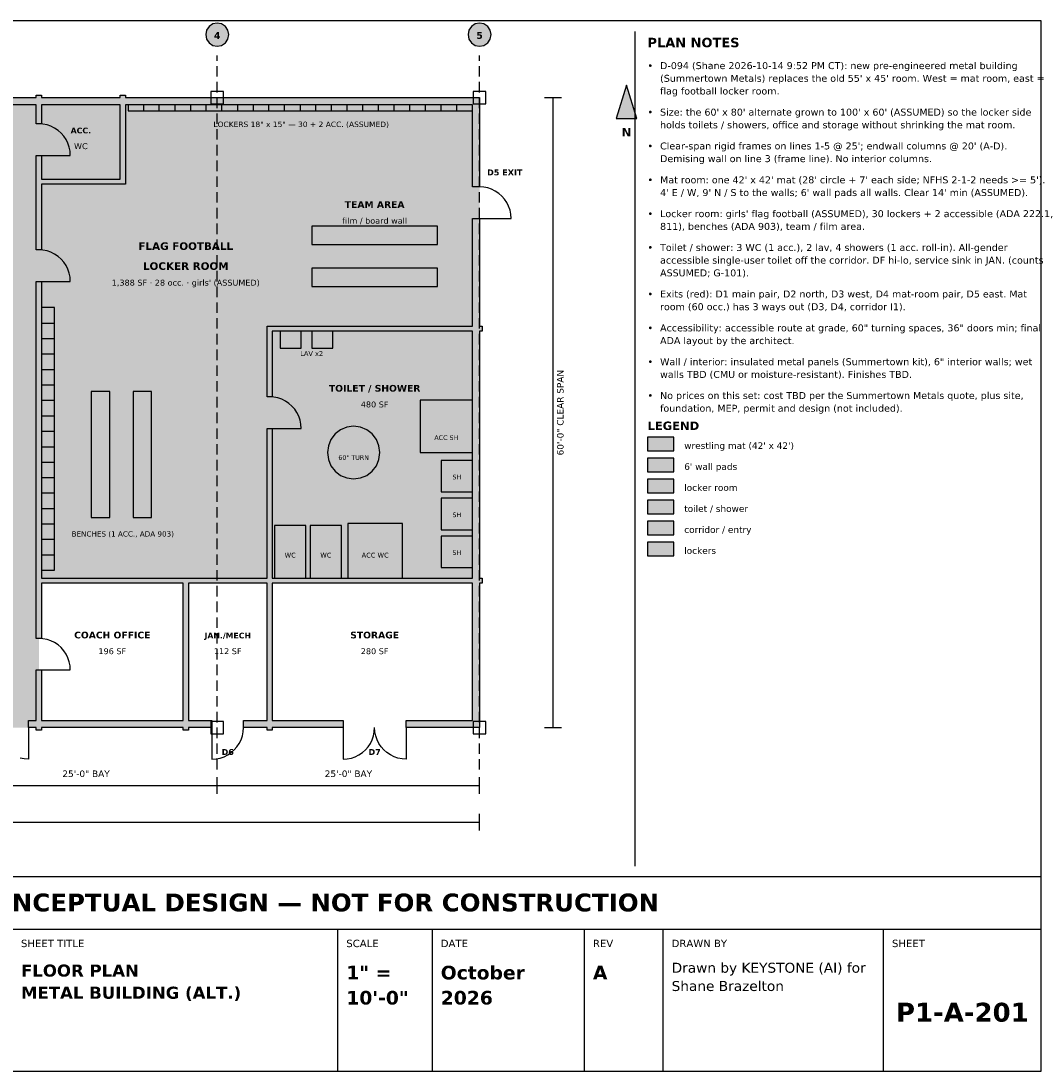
# Model space of a CAD drawing. Header units: inches. Extents: x 0.4 to 16.5, y 0.5 to 10.5.
# Tile 2 of 2: x 6.8 to 16.5, y 0.5 to 10.5. Entities that reach past the tile are written whole.
import ezdxf
from ezdxf.enums import TextEntityAlignment as Align

# ---------------------------------------------------------------- set-up
doc = ezdxf.new("R2010")
doc.units = ezdxf.units.IN
doc.header["$MEASUREMENT"] = 0
for name, color, linetype in [('A-ANNO-DIMS', 7, 'Continuous'), ('A-ANNO-EXIT', 7, 'Continuous'), ('A-ANNO-TEXT', 7, 'Continuous'), ('A-DOOR', 7, 'Continuous'), ('A-FLOR-PATT', 7, 'Continuous'), ('A-FURN', 7, 'Continuous'), ('A-WALL', 7, 'Continuous'), ('G-ANNO-TTLB', 7, 'Continuous'), ('P-FIXT', 7, 'Continuous'), ('S-COLS', 7, 'Continuous'), ('S-GRID', 7, 'Continuous')]:
    doc.layers.add(name, color=color, linetype=linetype)
doc.styles.add('KS-BOLD', font='DejaVuSans-Bold.ttf')
doc.styles.add('KS-REG', font='DejaVuSans.ttf')

msp = doc.modelspace()

# ---------------------------------------------------------------- hatches: boundary and pattern name
at = {"layer": 'A-ANNO-TEXT', "true_color": 0x1a1a1a}
msp.add_hatch(color=7, dxfattribs=at).paths.add_polyline_path([(12.55, 9.89), (12.45, 9.57), (12.65, 9.57)])
at = {"layer": 'A-ANNO-TEXT', "true_color": 0xc9302c}
msp.add_hatch(color=7, dxfattribs=at).paths.add_polyline_path([(12.75, 6.405), (13, 6.405), (13, 6.535), (12.75, 6.535)])
at = {"layer": 'A-ANNO-TEXT', "true_color": 0x2b2b2b}
msp.add_hatch(color=7, dxfattribs=at).paths.add_polyline_path([(12.75, 6.205), (13, 6.205), (13, 6.335), (12.75, 6.335)])
at = {"layer": 'A-ANNO-TEXT', "true_color": 0xf4e6c8}
msp.add_hatch(color=7, dxfattribs=at).paths.add_polyline_path([(12.75, 6.005), (13, 6.005), (13, 6.135), (12.75, 6.135)])
at = {"layer": 'A-ANNO-TEXT', "true_color": 0xeaf0f8}
msp.add_hatch(color=7, dxfattribs=at).paths.add_polyline_path([(12.75, 5.805), (13, 5.805), (13, 5.935), (12.75, 5.935)])
at = {"layer": 'A-ANNO-TEXT', "true_color": 0xe3f1e6}
msp.add_hatch(color=7, dxfattribs=at).paths.add_polyline_path([(12.75, 5.605), (13, 5.605), (13, 5.735), (12.75, 5.735)])
at = {"layer": 'A-ANNO-TEXT', "true_color": 0x9aa5b1}
msp.add_hatch(color=7, dxfattribs=at).paths.add_polyline_path([(12.75, 5.405), (13, 5.405), (13, 5.535), (12.75, 5.535)])
at = {"layer": 'A-FLOR-PATT', "true_color": 0xe3f1e6}
msp.add_hatch(color=7, dxfattribs=at).paths.add_polyline_path([(6.15, 3.77), (6.95, 3.77), (6.95, 9.77), (6.15, 9.77)])
at = {"layer": 'A-FLOR-PATT', "true_color": 0xf4e6c8}
msp.add_hatch(color=7, dxfattribs=at).paths.add_polyline_path([(6.95, 5.17), (9.15, 5.17), (9.15, 7.57), (11.15, 7.57), (11.15, 9.77), (7.75, 9.77), (7.75, 8.97), (6.95, 8.97), (6.95, 5.17)])
at = {"layer": 'A-FLOR-PATT', "true_color": 0xeaf0f8}
for points in [[(6.95, 8.97), (7.75, 8.97), (7.75, 9.77), (6.95, 9.77)], [(9.15, 5.17), (11.15, 5.17), (11.15, 7.57), (9.15, 7.57)]]:
    msp.add_hatch(color=7, dxfattribs=at).paths.add_polyline_path(points)
at = {"layer": 'A-FURN', "true_color": 0x9aa5b1}
for points in [[(7.8, 9.645), (11.083, 9.645), (11.083, 9.703), (7.8, 9.703)], [(6.975, 5.27), (7.1, 5.27), (7.1, 7.77), (6.975, 7.77)]]:
    msp.add_hatch(color=7, dxfattribs=at).paths.add_polyline_path(points)
at = {"layer": 'A-FURN', "true_color": 0xd2b48c}
for points in [[(9.55, 8.37), (10.75, 8.37), (10.75, 8.545), (9.55, 8.545)], [(9.55, 7.97), (10.75, 7.97), (10.75, 8.145), (9.55, 8.145)], [(7.45, 5.77), (7.625, 5.77), (7.625, 6.97), (7.45, 6.97)], [(7.85, 5.77), (8.025, 5.77), (8.025, 6.97), (7.85, 6.97)]]:
    msp.add_hatch(color=7, dxfattribs=at).paths.add_polyline_path(points)
at = {"layer": 'A-WALL', "true_color": 0x1a1a1a}
for points in [[(6.925, 9.77), (6.925, 9.795), (6.975, 9.795), (6.975, 9.77), (7.725, 9.77), (7.725, 9.795), (7.775, 9.795), (7.775, 9.77), (11.15, 9.77), (11.15, 8.92), (11.083, 8.92), (11.083, 9.703), (7.775, 9.703), (7.775, 8.995), (7.775, 8.945), (7.725, 8.945), (6.975, 8.945), (6.975, 8.32), (6.925, 8.32), (6.925, 8.945), (6.925, 8.995), (6.925, 9.22), (6.975, 9.22), (6.975, 8.995), (7.725, 8.995), (7.725, 9.703), (6.975, 9.703), (6.975, 9.52), (6.925, 9.52), (6.925, 9.703), (6.7, 9.703), (6.7, 9.77), (6.925, 9.77)], [(11.15, 7.595), (11.175, 7.595), (11.175, 7.545), (11.15, 7.545), (11.15, 5.195), (11.175, 5.195), (11.175, 5.145), (11.15, 5.145), (11.15, 3.77), (10.45, 3.77), (10.45, 3.837), (11.083, 3.837), (11.083, 5.145), (9.175, 5.145), (9.175, 3.837), (9.85, 3.837), (9.85, 3.77), (9.175, 3.77), (9.175, 3.745), (9.125, 3.745), (9.125, 3.77), (8.9, 3.77), (8.9, 3.837), (9.125, 3.837), (9.125, 5.145), (8.375, 5.145), (8.375, 3.837), (8.6, 3.837), (8.6, 3.77), (8.375, 3.77), (8.375, 3.745), (8.325, 3.745), (8.325, 3.77), (6.975, 3.77), (6.975, 3.745), (6.925, 3.745), (6.925, 3.77), (6.85, 3.77), (6.85, 3.837), (6.925, 3.837), (6.925, 4.32), (6.975, 4.32), (6.975, 3.837), (8.325, 3.837), (8.325, 5.145), (6.975, 5.145), (6.975, 4.62), (6.925, 4.62), (6.925, 5.145), (6.925, 5.195), (6.925, 8.02), (6.975, 8.02), (6.975, 5.195), (8.325, 5.195), (8.375, 5.195), (9.125, 5.195), (9.125, 6.62), (9.175, 6.62), (9.175, 5.195), (11.083, 5.195), (11.083, 7.545), (9.175, 7.545), (9.175, 6.92), (9.125, 6.92), (9.125, 7.545), (9.125, 7.595), (9.175, 7.595), (11.083, 7.595), (11.083, 8.62), (11.15, 8.62), (11.15, 7.595)]]:
    msp.add_hatch(color=7, dxfattribs=at).paths.add_polyline_path(points)
at = {"layer": 'P-FIXT', "true_color": 0xffffff}
for points in [[(9.25, 7.385), (9.45, 7.385), (9.45, 7.545), (9.25, 7.545)], [(9.55, 7.385), (9.75, 7.385), (9.75, 7.545), (9.55, 7.545)], [(9.895, 5.195), (10.415, 5.195), (10.415, 5.715), (9.895, 5.715)], [(9.195, 5.195), (9.495, 5.195), (9.495, 5.695), (9.195, 5.695)], [(9.535, 5.195), (9.835, 5.195), (9.835, 5.695), (9.535, 5.695)]]:
    msp.add_hatch(color=7, dxfattribs=at).paths.add_polyline_path(points)
at = {"layer": 'P-FIXT', "true_color": 0xdcebf7}
for points in [[(10.583, 6.39), (11.083, 6.39), (11.083, 6.89), (10.583, 6.89)], [(10.783, 6.015), (11.083, 6.015), (11.083, 6.315), (10.783, 6.315)], [(10.783, 5.655), (11.083, 5.655), (11.083, 5.955), (10.783, 5.955)], [(10.783, 5.295), (11.083, 5.295), (11.083, 5.595), (10.783, 5.595)]]:
    msp.add_hatch(color=7, dxfattribs=at).paths.add_polyline_path(points)
at = {"layer": 'S-GRID', "true_color": 0xffffff}
for points in [[(8.76, 10.37), (8.752, 10.412), (8.728, 10.448), (8.692, 10.472), (8.65, 10.48), (8.608, 10.472), (8.572, 10.448), (8.548, 10.412), (8.54, 10.37), (8.548, 10.328), (8.572, 10.292), (8.608, 10.268), (8.65, 10.26), (8.692, 10.268), (8.728, 10.292), (8.752, 10.328)], [(11.26, 10.37), (11.252, 10.412), (11.228, 10.448), (11.192, 10.472), (11.15, 10.48), (11.108, 10.472), (11.072, 10.448), (11.048, 10.412), (11.04, 10.37), (11.048, 10.328), (11.072, 10.292), (11.108, 10.268), (11.15, 10.26), (11.192, 10.268), (11.228, 10.292), (11.252, 10.328)]]:
    msp.add_hatch(color=7, dxfattribs=at).paths.add_polyline_path(points)

# ---------------------------------------------------------------- linework, layer by layer
at = {"layer": 'A-ANNO-DIMS'}
for p, q in [((11.77, 9.77), (11.93, 9.77)), ((11.85, 3.77), (11.85, 9.77)), ((11.77, 3.77), (11.93, 3.77)), ((6.15, 3.22), (8.65, 3.22)), ((8.65, 3.14), (8.65, 3.3)), ((8.65, 3.14), (8.65, 3.3)), ((8.65, 3.22), (11.15, 3.22)), ((11.15, 3.14), (11.15, 3.3)), ((11.15, 2.79), (11.15, 2.95)), ((1.15, 2.87), (11.15, 2.87))]:
    msp.add_line(p, q, dxfattribs=at)
at = {"layer": 'A-ANNO-TEXT'}
msp.add_line((12.63, 10.4), (12.63, 2.45), dxfattribs=at)
for points in [[(12.55, 9.89), (12.45, 9.57), (12.65, 9.57)], [(12.75, 6.405), (13, 6.405), (13, 6.535), (12.75, 6.535)], [(12.75, 6.205), (13, 6.205), (13, 6.335), (12.75, 6.335)], [(12.75, 6.005), (13, 6.005), (13, 6.135), (12.75, 6.135)], [(12.75, 5.805), (13, 5.805), (13, 5.935), (12.75, 5.935)], [(12.75, 5.605), (13, 5.605), (13, 5.735), (12.75, 5.735)], [(12.75, 5.405), (13, 5.405), (13, 5.535), (12.75, 5.535)]]:
    msp.add_lwpolyline(points, close=True, dxfattribs=at)
at = {"layer": 'A-DOOR'}
for p, q in [((6.989, 9.517), (6.95, 9.52)), ((7.028, 9.51), (6.989, 9.517)), ((7.065, 9.497), (7.028, 9.51)), ((7.1, 9.48), (7.065, 9.497)), ((7.133, 9.458), (7.1, 9.48)), ((7.162, 9.432), (7.133, 9.458)), ((7.188, 9.403), (7.162, 9.432)), ((7.21, 9.37), (7.188, 9.403)), ((7.227, 9.335), (7.21, 9.37)), ((7.24, 9.298), (7.227, 9.335)), ((6.95, 9.22), (7.25, 9.22)), ((7.247, 9.259), (7.24, 9.298)), ((7.25, 9.22), (7.247, 9.259)), ((11.189, 8.917), (11.15, 8.92)), ((11.228, 8.91), (11.189, 8.917)), ((11.265, 8.897), (11.228, 8.91)), ((11.3, 8.88), (11.265, 8.897)), ((11.333, 8.858), (11.3, 8.88)), ((11.362, 8.832), (11.333, 8.858)), ((11.388, 8.803), (11.362, 8.832)), ((11.41, 8.77), (11.388, 8.803)), ((11.427, 8.735), (11.41, 8.77)), ((11.44, 8.698), (11.427, 8.735)), ((11.15, 8.62), (11.45, 8.62)), ((11.447, 8.659), (11.44, 8.698)), ((11.45, 8.62), (11.447, 8.659)), ((6.989, 8.317), (6.95, 8.32)), ((7.028, 8.31), (6.989, 8.317)), ((7.065, 8.297), (7.028, 8.31)), ((7.1, 8.28), (7.065, 8.297)), ((7.133, 8.258), (7.1, 8.28)), ((7.162, 8.232), (7.133, 8.258)), ((7.188, 8.203), (7.162, 8.232)), ((7.21, 8.17), (7.188, 8.203)), ((7.227, 8.135), (7.21, 8.17)), ((7.24, 8.098), (7.227, 8.135)), ((6.95, 8.02), (7.25, 8.02)), ((7.247, 8.059), (7.24, 8.098)), ((7.25, 8.02), (7.247, 8.059)), ((9.189, 6.917), (9.15, 6.92)), ((9.228, 6.91), (9.189, 6.917)), ((9.265, 6.897), (9.228, 6.91)), ((9.3, 6.88), (9.265, 6.897)), ((9.333, 6.858), (9.3, 6.88)), ((9.362, 6.832), (9.333, 6.858)), ((9.388, 6.803), (9.362, 6.832)), ((9.41, 6.77), (9.388, 6.803)), ((9.427, 6.735), (9.41, 6.77)), ((9.44, 6.698), (9.427, 6.735)), ((9.15, 6.62), (9.45, 6.62)), ((9.447, 6.659), (9.44, 6.698)), ((9.45, 6.62), (9.447, 6.659)), ((6.989, 4.617), (6.95, 4.62)), ((7.028, 4.61), (6.989, 4.617)), ((7.065, 4.597), (7.028, 4.61)), ((7.1, 4.58), (7.065, 4.597)), ((7.133, 4.558), (7.1, 4.58)), ((7.162, 4.532), (7.133, 4.558)), ((7.188, 4.503), (7.162, 4.532)), ((7.21, 4.47), (7.188, 4.503)), ((7.227, 4.435), (7.21, 4.47)), ((7.24, 4.398), (7.227, 4.435)), ((6.95, 4.32), (7.25, 4.32)), ((7.247, 4.359), (7.24, 4.398)), ((7.25, 4.32), (7.247, 4.359)), ((6.85, 3.77), (6.85, 3.47)), ((8.6, 3.77), (8.6, 3.47)), ((8.89, 3.692), (8.897, 3.731)), ((8.897, 3.731), (8.9, 3.77)), ((9.85, 3.77), (9.85, 3.47)), ((10.14, 3.692), (10.147, 3.731)), ((10.147, 3.731), (10.15, 3.77)), ((10.153, 3.731), (10.15, 3.77)), ((10.16, 3.692), (10.153, 3.731)), ((10.45, 3.77), (10.45, 3.47)), ((8.838, 3.587), (8.86, 3.62)), ((8.86, 3.62), (8.877, 3.655)), ((8.877, 3.655), (8.89, 3.692)), ((10.088, 3.587), (10.11, 3.62)), ((10.11, 3.62), (10.127, 3.655)), ((10.127, 3.655), (10.14, 3.692)), ((10.173, 3.655), (10.16, 3.692)), ((10.19, 3.62), (10.173, 3.655)), ((10.212, 3.587), (10.19, 3.62)), ((8.715, 3.493), (8.75, 3.51)), ((8.75, 3.51), (8.783, 3.532)), ((8.783, 3.532), (8.812, 3.558)), ((8.812, 3.558), (8.838, 3.587)), ((9.965, 3.493), (10, 3.51)), ((10, 3.51), (10.033, 3.532)), ((10.033, 3.532), (10.062, 3.558)), ((10.062, 3.558), (10.088, 3.587)), ((10.238, 3.558), (10.212, 3.587)), ((10.267, 3.532), (10.238, 3.558)), ((10.3, 3.51), (10.267, 3.532)), ((10.335, 3.493), (10.3, 3.51)), ((6.811, 3.473), (6.772, 3.48)), ((6.85, 3.47), (6.811, 3.473)), ((8.6, 3.47), (8.639, 3.473)), ((8.639, 3.473), (8.678, 3.48)), ((8.678, 3.48), (8.715, 3.493)), ((9.85, 3.47), (9.889, 3.473)), ((9.889, 3.473), (9.928, 3.48)), ((9.928, 3.48), (9.965, 3.493)), ((10.372, 3.48), (10.335, 3.493)), ((10.411, 3.473), (10.372, 3.48)), ((10.45, 3.47), (10.411, 3.473))]:
    msp.add_line(p, q, dxfattribs=at)
at = {"layer": 'A-FURN'}
for p, q in [((7.949, 9.645), (7.949, 9.703)), ((8.098, 9.645), (8.098, 9.703)), ((8.248, 9.645), (8.248, 9.703)), ((8.397, 9.645), (8.397, 9.703)), ((8.546, 9.645), (8.546, 9.703)), ((8.695, 9.645), (8.695, 9.703)), ((8.845, 9.645), (8.845, 9.703)), ((8.994, 9.645), (8.994, 9.703)), ((9.143, 9.645), (9.143, 9.703)), ((9.292, 9.645), (9.292, 9.703)), ((9.442, 9.645), (9.442, 9.703)), ((9.591, 9.645), (9.591, 9.703)), ((9.74, 9.645), (9.74, 9.703)), ((9.889, 9.645), (9.889, 9.703)), ((10.039, 9.645), (10.039, 9.703)), ((10.188, 9.645), (10.188, 9.703)), ((10.337, 9.645), (10.337, 9.703)), ((10.486, 9.645), (10.486, 9.703)), ((10.636, 9.645), (10.636, 9.703)), ((10.785, 9.645), (10.785, 9.703)), ((10.934, 9.645), (10.934, 9.703)), ((6.975, 7.623), (7.1, 7.623)), ((6.975, 7.476), (7.1, 7.476)), ((6.975, 7.329), (7.1, 7.329)), ((6.975, 7.182), (7.1, 7.182)), ((6.975, 7.035), (7.1, 7.035)), ((6.975, 6.888), (7.1, 6.888)), ((6.975, 6.741), (7.1, 6.741)), ((6.975, 6.594), (7.1, 6.594)), ((6.975, 6.446), (7.1, 6.446)), ((6.975, 6.299), (7.1, 6.299)), ((6.975, 6.152), (7.1, 6.152)), ((6.975, 6.005), (7.1, 6.005)), ((6.975, 5.858), (7.1, 5.858)), ((6.975, 5.711), (7.1, 5.711)), ((6.975, 5.564), (7.1, 5.564)), ((6.975, 5.417), (7.1, 5.417))]:
    msp.add_line(p, q, dxfattribs=at)
for points in [[(7.8, 9.645), (11.083, 9.645), (11.083, 9.703), (7.8, 9.703)], [(9.55, 8.37), (10.75, 8.37), (10.75, 8.545), (9.55, 8.545)], [(9.55, 7.97), (10.75, 7.97), (10.75, 8.145), (9.55, 8.145)], [(6.975, 5.27), (7.1, 5.27), (7.1, 7.77), (6.975, 7.77)], [(7.45, 5.77), (7.625, 5.77), (7.625, 6.97), (7.45, 6.97)], [(7.85, 5.77), (8.025, 5.77), (8.025, 6.97), (7.85, 6.97)]]:
    msp.add_lwpolyline(points, close=True, dxfattribs=at)
at = {"layer": 'A-WALL'}
msp.add_lwpolyline([(6.7, 9.77), (6.925, 9.77), (6.925, 9.77), (6.925, 9.795), (6.975, 9.795), (6.975, 9.77), (7.725, 9.77), (7.725, 9.795), (7.775, 9.795), (7.775, 9.77), (11.15, 9.77), (11.15, 8.92), (11.083, 8.92), (11.083, 9.703), (7.775, 9.703), (7.775, 8.995), (7.775, 8.945), (7.725, 8.945), (6.975, 8.945), (6.975, 8.32), (6.925, 8.32), (6.925, 8.945), (6.925, 8.995), (6.925, 9.22), (6.975, 9.22), (6.975, 8.995), (7.725, 8.995), (7.725, 9.703), (6.975, 9.703), (6.975, 9.52), (6.925, 9.52), (6.925, 9.703), (6.7, 9.703)], dxfattribs=at)
msp.add_lwpolyline([(11.15, 7.595), (11.175, 7.595), (11.175, 7.545), (11.15, 7.545), (11.15, 5.195), (11.175, 5.195), (11.175, 5.145), (11.15, 5.145), (11.15, 3.77), (10.45, 3.77), (10.45, 3.837), (11.083, 3.837), (11.083, 5.145), (9.175, 5.145), (9.175, 3.837), (9.85, 3.837), (9.85, 3.77), (9.175, 3.77), (9.175, 3.745), (9.125, 3.745), (9.125, 3.77), (8.9, 3.77), (8.9, 3.837), (9.125, 3.837), (9.125, 5.145), (8.375, 5.145), (8.375, 3.837), (8.6, 3.837), (8.6, 3.77), (8.375, 3.77), (8.375, 3.745), (8.325, 3.745), (8.325, 3.77), (6.975, 3.77), (6.975, 3.745), (6.925, 3.745), (6.925, 3.77), (6.85, 3.77), (6.85, 3.837), (6.925, 3.837), (6.925, 4.32), (6.975, 4.32), (6.975, 3.837), (8.325, 3.837), (8.325, 5.145), (6.975, 5.145), (6.975, 4.62), (6.925, 4.62), (6.925, 5.145), (6.925, 5.195), (6.925, 8.02), (6.975, 8.02), (6.975, 5.195), (8.325, 5.195), (8.375, 5.195), (9.125, 5.195), (9.125, 6.62), (9.175, 6.62), (9.175, 5.195), (11.083, 5.195), (11.083, 7.545), (9.175, 7.545), (9.175, 6.92), (9.125, 6.92), (9.125, 7.545), (9.125, 7.595), (9.175, 7.595), (11.083, 7.595), (11.083, 8.62), (11.15, 8.62), (11.15, 7.595)], close=True, dxfattribs=at)
at = {"layer": 'G-ANNO-TTLB'}
for p, q in [((0.5, 1.85), (16.5, 1.85)), ((9.8, 0.5), (9.8, 1.85)), ((10.7, 0.5), (10.7, 1.85)), ((12.15, 0.5), (12.15, 1.85)), ((12.9, 0.5), (12.9, 1.85)), ((15, 0.5), (15, 1.85))]:
    msp.add_line(p, q, dxfattribs=at)
for points in [[(0.5, 0.5), (16.5, 0.5), (16.5, 10.5), (0.5, 10.5)], [(0.5, 1.85), (16.5, 1.85), (16.5, 2.35), (0.5, 2.35)]]:
    msp.add_lwpolyline(points, close=True, dxfattribs=at)
at = {"layer": 'P-FIXT'}
for points in [[(9.25, 7.385), (9.45, 7.385), (9.45, 7.545), (9.25, 7.545)], [(9.55, 7.385), (9.75, 7.385), (9.75, 7.545), (9.55, 7.545)], [(10.583, 6.39), (11.083, 6.39), (11.083, 6.89), (10.583, 6.89)], [(10.2, 6.39), (10.191, 6.455), (10.167, 6.515), (10.127, 6.567), (10.075, 6.607), (10.015, 6.631), (9.95, 6.64), (9.885, 6.631), (9.825, 6.607), (9.773, 6.567), (9.733, 6.515), (9.709, 6.455), (9.7, 6.39), (9.709, 6.325), (9.733, 6.265), (9.773, 6.213), (9.825, 6.173), (9.885, 6.149), (9.95, 6.14), (10.015, 6.149), (10.075, 6.173), (10.127, 6.213), (10.167, 6.265), (10.191, 6.325)], [(10.783, 6.015), (11.083, 6.015), (11.083, 6.315), (10.783, 6.315)], [(10.783, 5.655), (11.083, 5.655), (11.083, 5.955), (10.783, 5.955)], [(9.895, 5.195), (10.415, 5.195), (10.415, 5.715), (9.895, 5.715)], [(9.195, 5.195), (9.495, 5.195), (9.495, 5.695), (9.195, 5.695)], [(9.535, 5.195), (9.835, 5.195), (9.835, 5.695), (9.535, 5.695)], [(10.783, 5.295), (11.083, 5.295), (11.083, 5.595), (10.783, 5.595)]]:
    msp.add_lwpolyline(points, close=True, dxfattribs=at)
at = {"layer": 'S-COLS'}
for points in [[(8.59, 9.71), (8.71, 9.71), (8.71, 9.83), (8.59, 9.83)], [(11.09, 9.71), (11.21, 9.71), (11.21, 9.83), (11.09, 9.83)], [(8.59, 3.71), (8.71, 3.71), (8.71, 3.83), (8.59, 3.83)], [(11.09, 3.71), (11.21, 3.71), (11.21, 3.83), (11.09, 3.83)]]:
    msp.add_lwpolyline(points, close=True, dxfattribs=at)
at = {"layer": 'S-GRID'}
for p, q in [((8.65, 10.12), (8.65, 10.17)), ((11.15, 10.12), (11.15, 10.17)), ((8.65, 9.97), (8.65, 10.07)), ((11.15, 9.97), (11.15, 10.07)), ((8.65, 9.82), (8.65, 9.92)), ((11.15, 9.82), (11.15, 9.92)), ((8.65, 9.67), (8.65, 9.77)), ((11.15, 9.67), (11.15, 9.77)), ((8.65, 9.52), (8.65, 9.62)), ((11.15, 9.52), (11.15, 9.62)), ((8.65, 9.37), (8.65, 9.47)), ((11.15, 9.37), (11.15, 9.47)), ((8.65, 9.22), (8.65, 9.32)), ((11.15, 9.22), (11.15, 9.32)), ((8.65, 9.07), (8.65, 9.17)), ((11.15, 9.07), (11.15, 9.17)), ((8.65, 8.92), (8.65, 9.02)), ((11.15, 8.92), (11.15, 9.02)), ((8.65, 8.77), (8.65, 8.87)), ((11.15, 8.77), (11.15, 8.87)), ((8.65, 8.62), (8.65, 8.72)), ((11.15, 8.62), (11.15, 8.72)), ((8.65, 8.47), (8.65, 8.57)), ((11.15, 8.47), (11.15, 8.57)), ((8.65, 8.32), (8.65, 8.42)), ((11.15, 8.32), (11.15, 8.42)), ((8.65, 8.17), (8.65, 8.27)), ((11.15, 8.17), (11.15, 8.27)), ((8.65, 8.02), (8.65, 8.12)), ((11.15, 8.02), (11.15, 8.12)), ((8.65, 7.87), (8.65, 7.97)), ((11.15, 7.87), (11.15, 7.97)), ((8.65, 7.72), (8.65, 7.82)), ((11.15, 7.72), (11.15, 7.82)), ((8.65, 7.57), (8.65, 7.67)), ((11.15, 7.57), (11.15, 7.67)), ((8.65, 7.42), (8.65, 7.52)), ((11.15, 7.42), (11.15, 7.52)), ((8.65, 7.27), (8.65, 7.37)), ((11.15, 7.27), (11.15, 7.37)), ((8.65, 7.12), (8.65, 7.22)), ((11.15, 7.12), (11.15, 7.22)), ((8.65, 6.97), (8.65, 7.07)), ((11.15, 6.97), (11.15, 7.07)), ((8.65, 6.82), (8.65, 6.92)), ((11.15, 6.82), (11.15, 6.92)), ((8.65, 6.67), (8.65, 6.77)), ((11.15, 6.67), (11.15, 6.77)), ((8.65, 6.52), (8.65, 6.62)), ((11.15, 6.52), (11.15, 6.62)), ((8.65, 6.37), (8.65, 6.47)), ((11.15, 6.37), (11.15, 6.47)), ((8.65, 6.22), (8.65, 6.32)), ((11.15, 6.22), (11.15, 6.32)), ((8.65, 6.07), (8.65, 6.17)), ((11.15, 6.07), (11.15, 6.17)), ((8.65, 5.92), (8.65, 6.02)), ((11.15, 5.92), (11.15, 6.02)), ((8.65, 5.77), (8.65, 5.87)), ((11.15, 5.77), (11.15, 5.87)), ((8.65, 5.62), (8.65, 5.72)), ((11.15, 5.62), (11.15, 5.72)), ((8.65, 5.47), (8.65, 5.57)), ((11.15, 5.47), (11.15, 5.57)), ((8.65, 5.32), (8.65, 5.42)), ((11.15, 5.32), (11.15, 5.42)), ((8.65, 5.17), (8.65, 5.27)), ((11.15, 5.17), (11.15, 5.27)), ((8.65, 5.02), (8.65, 5.12)), ((11.15, 5.02), (11.15, 5.12)), ((8.65, 4.87), (8.65, 4.97)), ((11.15, 4.87), (11.15, 4.97)), ((8.65, 4.72), (8.65, 4.82)), ((11.15, 4.72), (11.15, 4.82)), ((8.65, 4.57), (8.65, 4.67)), ((11.15, 4.57), (11.15, 4.67)), ((8.65, 4.42), (8.65, 4.52)), ((11.15, 4.42), (11.15, 4.52)), ((8.65, 4.27), (8.65, 4.37)), ((11.15, 4.27), (11.15, 4.37)), ((8.65, 4.12), (8.65, 4.22)), ((11.15, 4.12), (11.15, 4.22)), ((8.65, 3.97), (8.65, 4.07)), ((11.15, 3.97), (11.15, 4.07)), ((8.65, 3.82), (8.65, 3.92)), ((11.15, 3.82), (11.15, 3.92)), ((8.65, 3.67), (8.65, 3.77)), ((11.15, 3.67), (11.15, 3.77)), ((8.65, 3.52), (8.65, 3.62)), ((11.15, 3.52), (11.15, 3.62)), ((8.65, 3.37), (8.65, 3.47)), ((11.15, 3.37), (11.15, 3.47))]:
    msp.add_line(p, q, dxfattribs=at)
for points in [[(8.76, 10.37), (8.752, 10.412), (8.728, 10.448), (8.692, 10.472), (8.65, 10.48), (8.608, 10.472), (8.572, 10.448), (8.548, 10.412), (8.54, 10.37), (8.548, 10.328), (8.572, 10.292), (8.608, 10.268), (8.65, 10.26), (8.692, 10.268), (8.728, 10.292), (8.752, 10.328)], [(11.26, 10.37), (11.252, 10.412), (11.228, 10.448), (11.192, 10.472), (11.15, 10.48), (11.108, 10.472), (11.072, 10.448), (11.048, 10.412), (11.04, 10.37), (11.048, 10.328), (11.072, 10.292), (11.108, 10.268), (11.15, 10.26), (11.192, 10.268), (11.228, 10.292), (11.252, 10.328)]]:
    msp.add_lwpolyline(points, close=True, dxfattribs=at)

# ---------------------------------------------------------------- texts
at = {"layer": 'A-ANNO-DIMS', "style": 'KS-REG'}
msp.add_text('60\'-0" CLEAR SPAN', height=0.062, rotation=90, dxfattribs=at).set_placement((11.95, 6.77), align=Align.CENTER)
for p in [(7.4, 3.3), (9.9, 3.3)]:
    msp.add_text('25\'-0" BAY', height=0.062, dxfattribs=at).set_placement(p, align=Align.CENTER)
at = {"layer": 'A-ANNO-EXIT', "style": 'KS-BOLD'}
for s, p in [('D5 EXIT', (11.39, 9.03)), ('D6', (8.75, 3.51)), ('D7', (10.15, 3.51))]:
    msp.add_text(s, height=0.056, dxfattribs=at).set_placement(p, align=Align.CENTER)
at = {"layer": 'A-ANNO-TEXT'}
for s, height, style, p in [('PLAN NOTES', 0.09, 'KS-BOLD', (12.75, 10.25)), ('D-094 (Shane 2026-10-14 9:52 PM CT): new pre-engineered metal building', 0.066, 'KS-REG', (12.87, 10.042)), ('•', 0.066, 'KS-REG', (12.75, 10.042)), ("(Summertown Metals) replaces the old 55' x 45' room. West = mat room, east =", 0.066, 'KS-REG', (12.87, 9.921)), ('flag football locker room.', 0.066, 'KS-REG', (12.87, 9.8)), ('•', 0.066, 'KS-REG', (12.75, 9.599)), ("Size: the 60' x 80' alternate grown to 100' x 60' (ASSUMED) so the locker side", 0.066, 'KS-REG', (12.87, 9.599)), ('holds toilets / showers, office and storage without shrinking the mat room.', 0.066, 'KS-REG', (12.87, 9.478)), ('•', 0.066, 'KS-REG', (12.75, 9.277)), ("Clear-span rigid frames on lines 1-5 @ 25'; endwall columns @ 20' (A-D).", 0.066, 'KS-REG', (12.87, 9.277)), ('Demising wall on line 3 (frame line). No interior columns.', 0.066, 'KS-REG', (12.87, 9.156)), ("Mat room: one 42' x 42' mat (28' circle + 7' each side; NFHS 2-1-2 needs >= 5').", 0.066, 'KS-REG', (12.87, 8.954)), ('•', 0.066, 'KS-REG', (12.75, 8.954)), ("4' E / W, 9' N / S to the walls; 6' wall pads all walls. Clear 14' min (ASSUMED).", 0.066, 'KS-REG', (12.87, 8.833)), ("Locker room: girls' flag football (ASSUMED), 30 lockers + 2 accessible (ADA 222.1,", 0.066, 'KS-REG', (12.87, 8.632)), ('•', 0.066, 'KS-REG', (12.75, 8.632)), ('811), benches (ADA 903), team / film area.', 0.066, 'KS-REG', (12.87, 8.511)), ('•', 0.066, 'KS-REG', (12.75, 8.31)), ('Toilet / shower: 3 WC (1 acc.), 2 lav, 4 showers (1 acc. roll-in). All-gender', 0.066, 'KS-REG', (12.87, 8.31)), ('accessible single-user toilet off the corridor. DF hi-lo, service sink in JAN. (counts', 0.066, 'KS-REG', (12.87, 8.189)), ('ASSUMED; G-101).', 0.066, 'KS-REG', (12.87, 8.068)), ('•', 0.066, 'KS-REG', (12.75, 7.867)), ('Exits (red): D1 main pair, D2 north, D3 west, D4 mat-room pair, D5 east. Mat', 0.066, 'KS-REG', (12.87, 7.867)), ('room (60 occ.) has 3 ways out (D3, D4, corridor I1).', 0.066, 'KS-REG', (12.87, 7.746)), ('Accessibility: accessible route at grade, 60" turning spaces, 36" doors min; final', 0.066, 'KS-REG', (12.87, 7.544)), ('•', 0.066, 'KS-REG', (12.75, 7.544)), ('ADA layout by the architect.', 0.066, 'KS-REG', (12.87, 7.423)), ('•', 0.066, 'KS-REG', (12.75, 7.222)), ('Wall / interior: insulated metal panels (Summertown kit), 6" interior walls; wet', 0.066, 'KS-REG', (12.87, 7.222)), ('walls TBD (CMU or moisture-resistant). Finishes TBD.', 0.066, 'KS-REG', (12.87, 7.101)), ('•', 0.066, 'KS-REG', (12.75, 6.9)), ('No prices on this set: cost TBD per the Summertown Metals quote, plus site,', 0.066, 'KS-REG', (12.87, 6.9)), ('foundation, MEP, permit and design (not included).', 0.066, 'KS-REG', (12.87, 6.779)), ('LEGEND', 0.08, 'KS-BOLD', (12.75, 6.605)), ("wrestling mat (42' x 42')", 0.062, 'KS-REG', (13.1, 6.425)), ("6' wall pads", 0.062, 'KS-REG', (13.1, 6.225)), ('locker room', 0.062, 'KS-REG', (13.1, 6.025)), ('toilet / shower', 0.062, 'KS-REG', (13.1, 5.825)), ('corridor / entry', 0.062, 'KS-REG', (13.1, 5.625)), ('lockers', 0.062, 'KS-REG', (13.1, 5.425))]:
    msp.add_text(s, height=height, dxfattribs=dict(at, style=style)).set_placement(p)
for s, height, style, p in [('ACC.', 0.054, 'KS-BOLD', (7.35, 9.43)), ('N', 0.08, 'KS-BOLD', (12.55, 9.4)), ('WC', 0.056, 'KS-REG', (7.35, 9.28)), ('TEAM AREA', 0.064, 'KS-BOLD', (10.15, 8.72)), ('film / board wall', 0.056, 'KS-REG', (10.15, 8.57)), ('FLAG FOOTBALL', 0.072, 'KS-BOLD', (8.35, 8.32)), ('LOCKER ROOM', 0.072, 'KS-BOLD', (8.35, 8.13)), ("1,388 SF · 28 occ. · girls' (ASSUMED)", 0.056, 'KS-REG', (8.35, 7.98)), ('TOILET / SHOWER', 0.064, 'KS-BOLD', (10.15, 6.97)), ('480 SF', 0.056, 'KS-REG', (10.15, 6.82)), ('COACH OFFICE', 0.064, 'KS-BOLD', (7.65, 4.62)), ('JAN./MECH', 0.054, 'KS-BOLD', (8.75, 4.62)), ('STORAGE', 0.064, 'KS-BOLD', (10.15, 4.62)), ('196 SF', 0.056, 'KS-REG', (7.65, 4.47)), ('112 SF', 0.056, 'KS-REG', (8.75, 4.47)), ('280 SF', 0.056, 'KS-REG', (10.15, 4.47))]:
    msp.add_text(s, height=height, dxfattribs=dict(at, style=style)).set_placement(p, align=Align.CENTER)
at = {"layer": 'A-FURN', "style": 'KS-REG'}
for s, height, p in [('LOCKERS 18" x 15" — 30 + 2 ACC. (ASSUMED)', 0.052, (9.45, 9.49)), ('BENCHES (1 ACC., ADA 903)', 0.05, (7.75, 5.59))]:
    msp.add_text(s, height=height, dxfattribs=at).set_placement(p, align=Align.CENTER)
at = {"layer": 'G-ANNO-TTLB', "style": 'KS-BOLD'}
for s, height, p in [('PRELIMINARY — CONCEPTUAL DESIGN — NOT FOR CONSTRUCTION', 0.17, (8.5, 2.02)), ('P1-A-201', 0.18, (15.75, 0.97))]:
    msp.add_text(s, height=height, dxfattribs=at).set_placement(p, align=Align.CENTER)
at = {"layer": 'G-ANNO-TTLB'}
for s, height, style, p in [('SHEET TITLE', 0.07, 'KS-REG', (6.78, 1.68)), ('SCALE', 0.07, 'KS-REG', (9.88, 1.68)), ('DATE', 0.07, 'KS-REG', (10.78, 1.68)), ('REV', 0.07, 'KS-REG', (12.23, 1.68)), ('DRAWN BY', 0.07, 'KS-REG', (12.98, 1.68)), ('SHEET', 0.07, 'KS-REG', (15.08, 1.68)), ('FLOOR PLAN', 0.115, 'KS-BOLD', (6.78, 1.399)), ('1" =', 0.13, 'KS-BOLD', (9.88, 1.372)), ('October', 0.13, 'KS-BOLD', (10.78, 1.372)), ('A', 0.13, 'KS-BOLD', (12.23, 1.372)), ('Drawn by KEYSTONE (AI) for', 0.095, 'KS-REG', (12.98, 1.436)), ('METAL BUILDING (ALT.)', 0.115, 'KS-BOLD', (6.78, 1.188)), ('Shane Brazelton', 0.095, 'KS-REG', (12.98, 1.262)), ('10\'-0"', 0.13, 'KS-BOLD', (9.88, 1.133)), ('2026', 0.13, 'KS-BOLD', (10.78, 1.133))]:
    msp.add_text(s, height=height, dxfattribs=dict(at, style=style)).set_placement(p)
at = {"layer": 'P-FIXT', "style": 'KS-REG'}
for s, height, p in [('LAV x2', 0.046, (9.55, 7.31)), ('ACC SH', 0.044, (10.833, 6.51)), ('60" TURN', 0.044, (9.95, 6.32)), ('SH', 0.044, (10.933, 6.135)), ('SH', 0.044, (10.933, 5.775)), ('WC', 0.046, (9.345, 5.39)), ('WC', 0.046, (9.685, 5.39)), ('ACC WC', 0.046, (10.155, 5.39)), ('SH', 0.044, (10.933, 5.415))]:
    msp.add_text(s, height=height, dxfattribs=at).set_placement(p, align=Align.CENTER)
at = {"layer": 'S-GRID', "style": 'KS-BOLD'}
for s, p in [('4', (8.65, 10.33)), ('5', (11.15, 10.33))]:
    msp.add_text(s, height=0.065, dxfattribs=at).set_placement(p, align=Align.CENTER)

doc.saveas('drawing.dxf')
